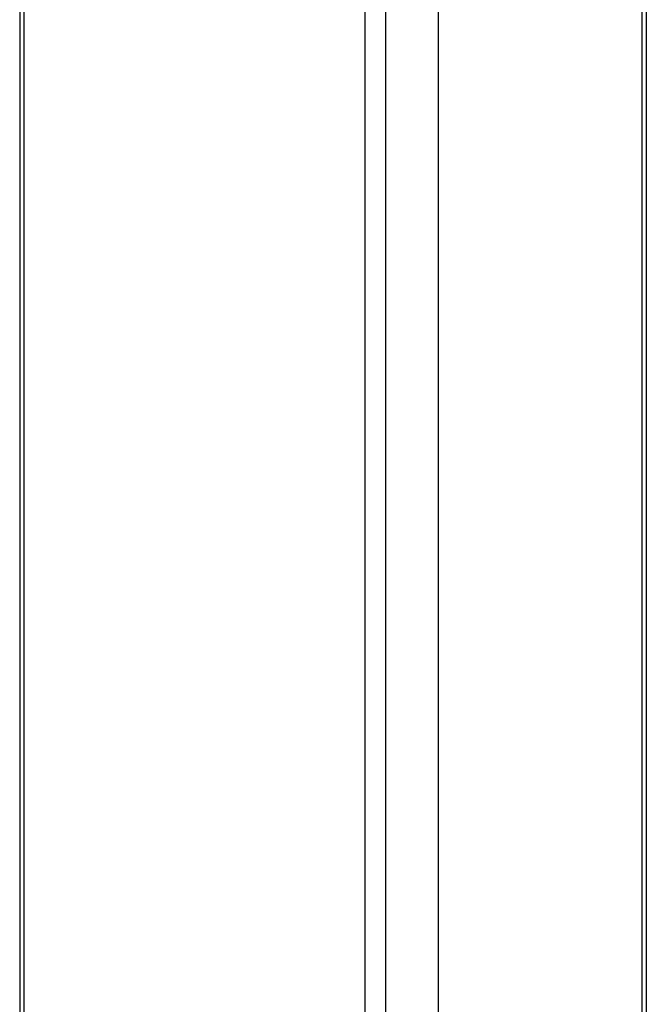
# Model space of a CAD drawing. Header units: inches. Extents: x 0 to 186, y -11 to 121.
# Tile 17 of 21: x 159.36 to 163.12, y 72.73 to 78.63. Entities that reach past the tile are written whole.
import ezdxf

# ---------------------------------------------------------------- set-up
doc = ezdxf.new("R2010")
doc.units = ezdxf.units.IN
doc.header["$LTSCALE"] = 11.141211
doc.header["$MEASUREMENT"] = 0
doc.layers.add('Visible Edges(ANSI)', color=7, linetype='Continuous', lineweight=25)
doc.layers.add('Visible Tangent Edges(ANSI)', color=7, linetype='Continuous', lineweight=25)

msp = doc.modelspace()

# ---------------------------------------------------------------- linework, layer by layer
at = {"layer": 'Visible Edges(ANSI)'}
for p, q in [((159.3622, 88.1994), (159.3622, 50.2856)), ((163.1187, 88.0476), (163.1187, 49.7941)), ((161.8733, 69.604), (161.8733, 84.7568))]:
    msp.add_line(p, q, dxfattribs=at)
at = {"layer": 'Visible Tangent Edges(ANSI)'}
for p, q in [((159.3874, 88.1644), (159.3874, 50.2506)), ((163.0935, 49.7591), (163.0935, 88.0331)), ((161.4331, 49.0726), (161.4331, 86.9863)), ((161.5547, 86.9863), (161.5547, 49.0726))]:
    msp.add_line(p, q, dxfattribs=at)

doc.saveas('drawing.dxf')
